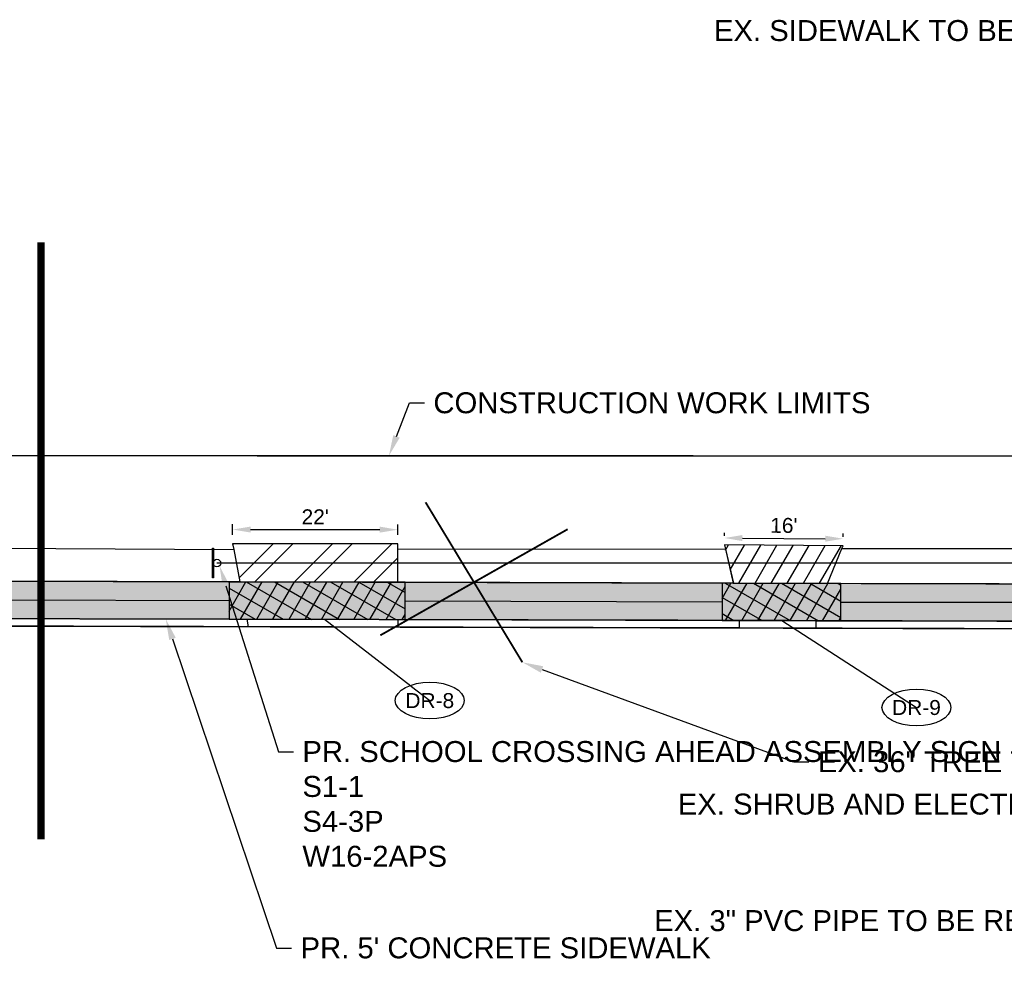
# Model space of a CAD drawing. Extents: x 193332 to 389459, y 288698 to 577709.
# Tile 4 of 10: x 194364 to 194496, y 288720 to 288846. Entities that reach past the tile are written whole.
import ezdxf
from ezdxf import colors
from ezdxf.entities.mleader import LeaderData, LeaderLine
from ezdxf.enums import TextEntityAlignment as Align
from ezdxf.math import Vec2, Vec3

# ---------------------------------------------------------------- set-up
doc = ezdxf.new("R2010")
doc.units = 0
doc.header["$MEASUREMENT"] = 0
doc.header["$PDSIZE"] = 5
doc.linetypes.add('c_p-bn-work-lim', pattern=[0.2, 0.1, -0.1])
for name, color, linetype, plot in [('0_Working', 4, 'Continuous', False), ('0_Working 4 Inch Length', 3, 'Continuous', False), ('0_Working Curb Ramp', 4, 'Continuous', False), ('0_Working Seeding', 3, 'Continuous', False)]:
    doc.layers.add(name, color=color, linetype=linetype, plot=plot)
for name, color, linetype in [('AN-Text-Notes', 6, 'Continuous'), ('AN-Text-Notes-Balloon', 7, 'Continuous'), ('C_P-BN-Work-Lim', 2, 'c_p-bn-work-lim'), ('C_P-FE-Gen', 103, 'Continuous'), ('C_P-PV-Drive-Asph-Hatch', 228, 'Continuous'), ('C_P-PV-Drive-Conc', 254, 'Continuous'), ('C_P-PV-Drive-Conc-Hatch', 8, 'Continuous'), ('C_P-PV-Walk-Conc', 254, 'Continuous'), ('C_P-PV-Walk-Hatch', 250, 'Continuous'), ('C_P-PV-Walk-Hatch-6IN', 250, 'Continuous'), ('C_P-PV-Walk-Text', 7, 'Continuous'), ('G_X-AN-Text-Dim', 251, 'Continuous')]:
    doc.layers.add(name, color=color, linetype=linetype)
doc.styles.add('CT_P-Dim', font='arial.ttf')
doc.styles.add('CT_P-Symb', font='arial.ttf')
doc.styles.add('CT_P-Text', font='arial.ttf')
doc.styles.get("Standard").update_dxf_attribs({"font": 'simplex.shx'})
doc.dimstyles.new('CT_P-Dim-Eng_A', dxfattribs={"dimtxt": 0.1, "dimasz": 0.12, "dimexe": 0.035, "dimexo": 0.06, "dimgap": 0.035, "dimtad": 1, "dimdsep": 46, "dimtxsty": 'CT_P-Dim', "dimcen": 0, "dimclrd": 256, "dimclre": 256, "dimclrt": 256, "dimaunit": 1, "dimadec": 6, "dimazin": 0, "dimtfac": 0.75, "dimtix": 1, "dimtmove": 1, "dimatfit": 0, "dimfxl": 1, "dimtolj": 1, "dimtzin": 0, "dimlwd": -1, "dimlwe": -1, "dimarcsym": 0})
pattern_1 = [(60, (-0.0392, -2.0003), (-1.623797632, 0.9375), []), (150, (-0.0392, -2.0003), (-0.9375, -1.623797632), [])]

# ---------------------------------------------------------------- blocks, each defined once
blk = doc.blocks.new('*D317')
at = {"layer": 'Defpoints', "color": 0, "transparency": 16777216}
for p in [(194414.94, 288777.69), (194392.86, 288775.81, 1111.41), (194414.94, 288775.8, 1111.41)]:
    blk.add_point(p, dxfattribs=at)
at = {"layer": 'G_X-AN-Text-Dim', "transparency": 16777216}
for p, q in [((194392.86, 288777.01), (194392.86, 288778.41)), ((194414.94, 288777), (194414.94, 288778.39)), ((194395.26, 288777.71), (194412.54, 288777.7))]:
    blk.add_line(p, q, dxfattribs=at)
for points in [[(194395.26, 288778.11), (194395.26, 288777.31), (194392.86, 288777.71)], [(194412.54, 288778.1), (194412.54, 288777.3), (194414.94, 288777.69)]]:
    blk.add_solid(points, dxfattribs=at)
at = {"layer": 'G_X-AN-Text-Dim', "transparency": 16777216, "insert": (194403.9, 288779.41), "char_height": 2, "attachment_point": 5, "rotation": 359.9604, "style": 'CT_P-Dim'}
blk.add_mtext("\\A1;22'", dxfattribs=at)
blk = doc.blocks.new('*D318')
at = {"layer": 'Defpoints', "color": 0, "transparency": 16777216}
for p in [(194458.61, 288775.66, 1110.87), (194474.49, 288775.55, 1110.87), (194474.5, 288776.48)]:
    blk.add_point(p, dxfattribs=at)
at = {"layer": 'G_X-AN-Text-Dim', "transparency": 16777216}
for p, q in [((194458.62, 288776.86), (194458.62, 288777.28)), ((194474.5, 288776.75), (194474.5, 288777.18)), ((194461.02, 288776.57), (194472.1, 288776.49))]:
    blk.add_line(p, q, dxfattribs=at)
for points in [[(194461.02, 288776.97), (194461.01, 288776.17), (194458.62, 288776.58)], [(194472.1, 288776.89), (194472.1, 288776.09), (194474.5, 288776.48)]]:
    blk.add_solid(points, dxfattribs=at)
at = {"layer": 'G_X-AN-Text-Dim', "transparency": 16777216, "insert": (194466.57, 288778.25), "char_height": 2, "attachment_point": 5, "rotation": 359.6281, "style": 'CT_P-Dim'}
blk.add_mtext("\\A1;16'", dxfattribs=at)
blk = doc.blocks.new('C_P-AN-ML-Oval-L')
at = {"transparency": 16777216}
blk.add_wipeout([(0.1836, 0.0607), (0.1956, 0.0504), (0.2064, 0.0382), (0.2146, 0.0246), (0.219, 0.0124), (0.2206, -0.0009), (0.2188, -0.0153), (0.2135, -0.0288), (0.2054, -0.0414), (0.1955, -0.0524), (0.1837, -0.0626), (0.1708, -0.0716), (0.1395, -0.0876), (0.108, -0.0987), (0.075, -0.1065), (0.0382, -0.1116), (0.0006, -0.1133), (-0.0364, -0.1116), (-0.073, -0.1067), (-0.1051, -0.0992), (-0.1361, -0.0885), (-0.1509, -0.0819), (-0.1651, -0.0742), (-0.1784, -0.0656), (-0.1905, -0.0559), (-0.2025, -0.0435), (-0.212, -0.0292), (-0.2174, -0.0156), (-0.2194, -0.001), (-0.2174, 0.0135), (-0.2124, 0.0266), (-0.2055, 0.0377), (-0.1966, 0.0482), (-0.1842, 0.0593), (-0.1707, 0.0689), (-0.1553, 0.0777), (-0.1393, 0.0853), (-0.1059, 0.097), (-0.0697, 0.1053), (-0.0349, 0.1098), (0.0006, 0.1113), (0.0369, 0.1098), (0.0726, 0.105), (0.1075, 0.0969), (0.1399, 0.0855), (0.1704, 0.0698)], dxfattribs=at)
blk.add_ellipse((0.0006, -0.001), major_axis=(-0.2306, 0), ratio=0.532621, dxfattribs=at)
at = {"transparency": 16777216, "style": 'CT_P-Symb'}
blk.add_attdef('XX-X', text='', height=0.1, dxfattribs=at).set_placement((0.0006, -0.001), align=Align.MIDDLE)
blk = doc.blocks.new('_None')
blk = doc.blocks.new('_Dot')
at = {"color": 0, "linetype": 'ByBlock', "lineweight": -2}
blk.add_line((-0.5, 0), (-1, 0), dxfattribs=at)
at = {"color": 0, "linetype": 'ByBlock', "const_width": 0.5}
blk.add_lwpolyline([(-0.25, 0, 1), (0.25, 0, 1)], format="xyb", close=True, dxfattribs=at)

msp = doc.modelspace()

# ---------------------------------------------------------------- hatches: boundary and pattern name
at = {"layer": 'C_P-FE-Gen'}
h = msp.add_hatch(color=256, dxfattribs=at)
h.dxf.hatch_style = 1
h.paths.add_polyline_path([(194390.313, 288771.249), (194390.163, 288771.249), (194390.16, 288775.209), (194390.31, 288775.209)])
h = msp.add_hatch(color=256, dxfattribs=at)
h.dxf.hatch_style = 1
edge = h.paths.add_edge_path()
edge.add_ellipse((194390.75, 288773.23), major_axis=(-0.363, 0.363), ratio=1, start_angle=-44.9492, end_angle=315.0508)
at = {"layer": 'C_P-PV-Drive-Asph-Hatch', "transparency": 33554559}
h = msp.add_hatch(dxfattribs=at)
h.set_pattern_fill('ANSI32', color=250, scale=0.75)
h.set_pattern_definition([(45, (0, 0), (-3.97747564, 3.97747564), []), (45, (2.6517, 0), (-3.97747564, 3.97747564), [])])
h.paths.add_polyline_path([(194392.861, 288775.812), (194393.002, 288775.055), (194393.81, 288770.723), (194414.971, 288770.668), (194414.943, 288775.131), (194414.938, 288775.797)])
at = {"layer": 'C_P-PV-Drive-Conc-Hatch'}
h = msp.add_hatch(dxfattribs=at)
h.set_pattern_fill('ANSI31', color=256, scale=0.75, angle=15)
h.set_pattern_definition([(60, (0, 0), (-1.623797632, 0.9375), [])])
h.paths.add_polyline_path([(194458.61, 288775.656), (194458.746, 288775.079), (194459.813, 288770.552), (194472.395, 288770.518), (194474.33, 288775.163), (194474.492, 288775.553)])
at = {"layer": 'C_P-PV-Walk-Hatch', "transparency": 33554495}
h = msp.add_hatch(color=256, dxfattribs=at)
h.dxf.hatch_style = 1
edge = h.paths.add_edge_path()
edge.add_line((193897.703, 288771.583), (193900.065, 288771.171))
edge.add_line((193900.065, 288771.171), (193904.06, 288770.589))
edge.add_line((193904.06, 288770.589), (193926.39, 288770.753))
edge.add_line((193926.39, 288770.753), (193975.161, 288771.114))
edge.add_line((193975.161, 288771.114), (194035.253, 288771.56))
edge.add_line((194035.253, 288771.56), (194084.041, 288771.507))
edge.add_line((194084.041, 288771.507), (194094.04, 288770.497))
edge.add_line((194094.04, 288770.497), (194116.712, 288770.437))
edge.add_line((194116.712, 288770.437), (194126.712, 288771.41))
edge.add_line((194126.712, 288771.41), (194155.332, 288771.332))
edge.add_line((194155.332, 288771.332), (194212.345, 288771.188))
edge.add_line((194212.345, 288771.188), (194272.37, 288771.034))
edge.add_line((194272.37, 288771.034), (194332.386, 288770.88))
edge.add_line((194332.386, 288770.88), (194392.401, 288770.726))
edge.add_line((194392.401, 288770.726), (194452.426, 288770.572))
edge.add_line((194452.426, 288770.572), (194512.442, 288770.408))
edge.add_line((194512.442, 288770.408), (194572.466, 288770.254))
edge.add_line((194572.466, 288770.254), (194610.296, 288770.156))
edge.add_line((194610.296, 288770.156), (194609.294, 288774.902))
edge.add_line((194609.294, 288774.902), (194609.294, 288775.565))
edge.add_line((194609.294, 288775.565), (194616.294, 288775.568))
edge.add_line((194616.294, 288775.568), (194616.294, 288774.883))
edge.add_line((194616.294, 288774.883), (194615.299, 288765.143))
edge.add_line((194615.299, 288765.143), (194572.453, 288765.254))
edge.add_line((194572.453, 288765.254), (194512.429, 288765.408))
edge.add_line((194512.429, 288765.408), (194452.413, 288765.572))
edge.add_line((194452.413, 288765.572), (194392.388, 288765.726))
edge.add_line((194392.388, 288765.726), (194332.373, 288765.88))
edge.add_line((194332.373, 288765.88), (194272.357, 288766.034))
edge.add_line((194272.357, 288766.034), (194212.332, 288766.188))
edge.add_line((194212.332, 288766.188), (194155.318, 288766.332))
edge.add_line((194155.318, 288766.332), (194095.301, 288766.496))
edge.add_line((194095.301, 288766.496), (194035.269, 288766.56))
edge.add_line((194035.269, 288766.56), (193975.198, 288766.114))
edge.add_line((193975.198, 288766.114), (193926.427, 288765.753))
edge.add_line((193926.427, 288765.753), (193904.097, 288765.589))
edge.add_line((193904.097, 288765.589), (193891.221, 288764.543))
edge.add_line((193891.221, 288764.543), (193890.439, 288764.538))
edge.add_arc((193905.001, 288756.06), 16.85, 139.50933, 149.79414, ccw=False)
edge.add_arc((193905.443, 288755.798), 17.357, 125.10531, 139.79823, ccw=False)
edge.add_line((193895.462, 288769.998), (193896.434, 288770.685))
edge.add_line((193896.434, 288770.685), (193897.703, 288771.583))
at = {"layer": 'C_P-PV-Walk-Hatch-6IN'}
h = msp.add_hatch(dxfattribs=at)
h.set_pattern_fill('ANSI37', color=256, scale=0.75, angle=15)
h.set_pattern_definition(pattern_1)
h.paths.add_polyline_path([(194392.398, 288770.726), (194392.388, 288765.726), (194415.951, 288765.666), (194415.919, 288770.666)])
h = msp.add_hatch(dxfattribs=at)
h.set_pattern_fill('ANSI37', color=256, scale=0.75, angle=15)
h.set_pattern_definition(pattern_1)
h.paths.add_polyline_path([(194458.311, 288770.556), (194458.298, 288765.556), (194474.188, 288765.513), (194474.188, 288770.513)])

# ---------------------------------------------------------------- linework, layer by layer
at = {"layer": '0_Working', "const_width": 1, "flags": 128}
msp.add_lwpolyline([(194367.234, 288736.307), (194367.234, 288816.11)], dxfattribs=at)
at = {"layer": '0_Working 4 Inch Length', "elevation": 1116.647, "flags": 128}
for points in [[(194362.035, 288768.304), (194392.393, 288768.226)], [(194415.935, 288768.166), (194458.305, 288768.056)], [(194474.188, 288768.013), (194516.696, 288768.013)]]:
    msp.add_lwpolyline(points, dxfattribs=at)
at = {"layer": '0_Working Curb Ramp', "flags": 128}
msp.add_lwpolyline([(194590.75, 288773.23), (194390.75, 288773.23)], dxfattribs=at)
at = {"layer": '0_Working Curb Ramp', "elevation": 1116.647}
msp.add_lwpolyline([(194392.398, 288770.726), (194392.388, 288765.726), (194415.951, 288765.666), (194415.919, 288770.666)], close=True, dxfattribs=at)
msp.add_lwpolyline([(194392.398, 288770.726), (194392.388, 288765.726), (194415.951, 288765.666), (194415.919, 288770.666)], close=True, dxfattribs=at)
at = {"layer": '0_Working Seeding', "flags": 128}
for points, elevation in [([(194360.957, 288770.803), (194361.217, 288775.223), (194393.002, 288775.055), (194393.811, 288770.717)], 1116.647), ([(194414.971, 288770.668), (194414.943, 288775.131), (194458.746, 288775.079), (194459.814, 288770.546)], 1111.412), ([(194472.395, 288770.518), (194474.33, 288775.163), (194516.819, 288775.169), (194518.34, 288770.393)], 1110.873), ([(194610.296, 288770.156), (194610.283, 288765.156), (194367.187, 288765.791), (194367.187, 288770.791)], 1116.647), ([(194458.311, 288770.556), (194458.298, 288765.556), (194474.188, 288765.513), (194474.188, 288770.513)], 1116.647), ([(194458.311, 288770.556), (194458.298, 288765.556), (194474.188, 288765.513), (194474.188, 288770.513)], 1116.647), ([(194360.604, 288764.808), (194360.662, 288765.808), (194394.744, 288765.719), (194394.931, 288764.72)], 1111.837), ([(194519.176, 288765.394), (194519.176, 288764.391), (194470.895, 288764.522), (194470.895, 288765.52)], 1116.647)]:
    msp.add_lwpolyline(points, close=True, dxfattribs=dict(at, elevation=elevation))
at = {"layer": '0_Working Seeding', "elevation": 1116.647, "flags": 128}
msp.add_lwpolyline([(193909.099, 288765.626), (193909.06, 288770.625), (194084.041, 288771.507), (194094.041, 288770.498), (194116.712, 288770.439), (194126.712, 288771.41), (194610.296, 288770.156), (194610.296, 288765.156)], dxfattribs=at)
at = {"layer": '0_Working Seeding', "flags": 128}
msp.add_lwpolyline([(194415.009, 288764.669), (194415.002, 288765.666), (194460.608, 288765.547), (194460.606, 288764.55)], close=True, dxfattribs=at)
at = {"layer": 'AN-Text-Notes', "const_width": 0.25, "flags": 128}
for points in [[(194418.661, 288781.351), (194431.603, 288759.965)], [(194412.607, 288763.566), (194437.657, 288777.75)]]:
    msp.add_lwpolyline(points, dxfattribs=at)
at = {"layer": 'C_P-BN-Work-Lim', "color": 7, "const_width": 0.2, "flags": 128}
msp.add_lwpolyline([(194622.189, 288787.33), (194631.171, 288787.251), (194677.804, 288787.356), (194720.698, 288787.087), (194765.017, 288787.172), (194811.787, 288787.364), (194858.319, 288787.382), (194906.011, 288787.193), (194950.224, 288787.231), (194998.847, 288787.165), (195044.751, 288787.168), (195084.672, 288787.148), (195129.709, 288787.037), (195174.975, 288786.876), (195219.015, 288786.975), (195258.534, 288786.796), (195304.582, 288787.178), (195354.047, 288786.598), (195400.591, 288787.231), (195451.245, 288786.678), (195496.301, 288786.517), (195540.89, 288786.337), (195590.267, 288786.241), (195635.676, 288786.538), (195683.127, 288786.255), (195692.253, 288786.339), (195692.019, 288811.652), (195672.656, 288811.41), (195597.627, 288811.605), (195537.612, 288811.758), (195472.585, 288811.933), (195412.57, 288812.087), (195342.543, 288812.262), (195277.516, 288812.436), (195217.501, 288812.59), (195152.484, 288812.754), (195082.457, 288812.939), (195017.43, 288813.104), (194957.415, 288813.268), (194892.389, 288813.432), (194829.373, 288813.596), (194759.345, 288813.781), (194694.329, 288813.945), (194643.772, 288814.08), (194603.062, 288814.184), (194603.039, 288787.499), (194213.805, 288787.644), (193817.153, 288787.833), (193817.327, 288764.04), (193975.26, 288765.115), (194035.317, 288765.56), (194095.334, 288765.496), (194155.349, 288765.332), (194212.364, 288765.189), (194272.389, 288765.035), (194332.404, 288764.881), (194392.419, 288764.727), (194452.445, 288764.573), (194512.46, 288764.409), (194572.485, 288764.254), (194622.128, 288764.125)], close=True, dxfattribs=at)
at = {"layer": 'C_P-FE-Gen'}
for p, q in [((194390.163, 288771.249), (194390.16, 288775.209)), ((194390.16, 288775.209), (194390.31, 288775.209)), ((194390.31, 288775.209), (194390.313, 288771.249)), ((194390.313, 288771.249), (194390.163, 288771.249))]:
    msp.add_line(p, q, dxfattribs=at)
msp.add_ellipse((194390.75, 288773.23), major_axis=(-0.363, 0.363), ratio=1, start_param=-0.7845116, end_param=5.4986737, dxfattribs=at)
at = {"layer": 'C_P-PV-Drive-Asph-Hatch', "color": 250, "transparency": 33554559, "elevation": 1111.412, "flags": 128}
msp.add_lwpolyline([(194392.861, 288775.812), (194393.002, 288775.055), (194393.81, 288770.723), (194414.971, 288770.668), (194414.943, 288775.131), (194414.938, 288775.797)], close=True, dxfattribs=at)
at = {"layer": 'C_P-PV-Drive-Conc', "elevation": 1110.873, "flags": 128}
msp.add_lwpolyline([(194458.61, 288775.656), (194458.746, 288775.079), (194459.813, 288770.552), (194472.395, 288770.518), (194474.33, 288775.163), (194474.492, 288775.553)], close=True, dxfattribs=at)
at = {"layer": 'C_P-PV-Walk-Conc', "elevation": 1116.647, "flags": 128}
msp.add_lwpolyline([(194332.386, 288770.88), (194392.401, 288770.726), (194452.426, 288770.572), (194512.442, 288770.408), (194572.466, 288770.254), (194610.296, 288770.156), (194609.294, 288774.902), (194609.294, 288775.565), (194616.294, 288775.568), (194616.294, 288774.883), (194615.299, 288765.143), (194615.299, 288765.143), (194615.299, 288765.143), (194572.453, 288765.254), (194512.429, 288765.408), (194452.413, 288765.572), (194392.388, 288765.726), (194332.373, 288765.88)], dxfattribs=at)
at = {"layer": 'C_P-PV-Walk-Hatch-6IN', "flags": 128}
for points, elevation in [([(194392.398, 288770.726), (194392.388, 288765.726), (194415.951, 288765.666), (194415.919, 288770.666)], 1116.647), ([(194458.311, 288770.556), (194458.298, 288765.556), (194474.188, 288765.513), (194474.188, 288770.513)], 2227.52)]:
    msp.add_lwpolyline(points, close=True, dxfattribs=dict(at, elevation=elevation))
at = {"layer": 'Defpoints', "color": 2, "flags": 128}
msp.add_lwpolyline([(194332.407, 288765.881), (194392.422, 288765.727), (194452.447, 288765.573), (194512.462, 288765.409), (194572.487, 288765.254), (194647.506, 288765.059), (194717.534, 288764.885), (194782.551, 288764.71), (194847.567, 288764.546), (194907.592, 288764.392), (194977.61, 288764.207), (195033.144, 288764.063), (195133.186, 288763.806), (195179.741, 288763.683), (195244.767, 288763.518), (195299.781, 288763.374), (195359.807, 288763.22)], dxfattribs=at)
at = {"layer": 'Defpoints', "flags": 128}
msp.add_lwpolyline([(194332.404, 288764.881), (194392.419, 288764.727), (194452.445, 288764.573), (194512.46, 288764.409), (194572.485, 288764.254), (194647.504, 288764.059), (194717.531, 288763.885), (194782.548, 288763.71), (194847.564, 288763.546), (194907.59, 288763.392), (194977.607, 288763.207), (195033.141, 288763.063), (195133.183, 288762.806), (195179.738, 288762.683), (195244.765, 288762.518), (195299.779, 288762.374), (195359.804, 288762.22)], dxfattribs=at)

# ---------------------------------------------------------------- dimensions: what is measured, and where the dimension line sits
at = {"layer": 'G_X-AN-Text-Dim'}
for p1, p2, distance, text, picture, middle in [((194392.861, 288775.812, 1111.412), (194414.938, 288775.797, 1111.412), 1.898, "22'", '*D317', (194403.902, 288779.407)), ((194458.61, 288775.656, 1110.873), (194474.492, 288775.553, 1110.873), 0.925, "16'", '*D318', (194466.568, 288778.251))]:
    dim = msp.add_aligned_dim(p1=p1, p2=p2, distance=distance, text=text, dimstyle='CT_P-Dim-Eng_A', override={"dimpost": "'"}, dxfattribs=at)
    dim.commit()
    dim.dimension.update_dxf_attribs({"geometry": picture, "text_midpoint": middle})

# ---------------------------------------------------------------- leaders
at = {"layer": 'AN-Text-Notes-Balloon'}
ml = msp.add_multileader_block('Standard', dxfattribs=at)
ml.set_content('C_P-AN-ML-Oval-L', color=256, scale=20)
ml.set_attribute('XX-X', 'DR-8', width=0)
ml.set_leader_properties(color=256, linetype='ByLayer', lineweight=-1)
ml.set_arrow_properties(name='NONE')
ml.build(insert=Vec2(0, 0))
ml.multileader.update_dxf_attribs({"has_dogleg": 0, "text_right_attachment_type": 3, "dogleg_length": 0.06, "arrow_head_size": 2.4, "scale": 20, "block_connection_type": 1})
ctx = ml.context
ctx.base_point, ctx.scale, ctx.char_height, ctx.arrow_head_size, ctx.landing_gap_size, ctx.plane_origin = Vec3(194419.211, 288754.863), 20, 1.6, 2.4, 0.5, Vec3(194409.719, 288759.588)
ctx.right_attachment, ctx.attachment_type = 3, 1
notes = []
notes.append((ctx, [(0, (1, 1, 0), (194418.011, 288754.863), (1, 0), 1.2, [(0, [(194405.141, 288765.724)], 0, [])])]))
ctx.block.insert = Vec3(194419.211, 288754.863)
ml = msp.add_multileader_block('Standard', dxfattribs=at)
ml.set_content('C_P-AN-ML-Oval-L', color=256, scale=20)
ml.set_attribute('XX-X', 'DR-9', width=0)
ml.set_leader_properties(color=256, linetype='ByLayer', lineweight=-1)
ml.set_arrow_properties(name='NONE')
ml.build(insert=Vec2(0, 0))
ml.multileader.update_dxf_attribs({"has_dogleg": 0, "text_right_attachment_type": 3, "dogleg_length": 0.06, "arrow_head_size": 2.4, "scale": 20, "block_connection_type": 1})
ctx = ml.context
ctx.base_point, ctx.scale, ctx.char_height, ctx.arrow_head_size, ctx.landing_gap_size, ctx.plane_origin = Vec3(194484.292, 288753.937), 20, 1.6, 2.4, 0.5, Vec3(194470.873, 288758.055)
ctx.right_attachment, ctx.attachment_type = 3, 1
notes.append((ctx, [(0, (1, 1, 0), (194483.092, 288753.937), (1, 0), 1.2, [(0, [(194466.294, 288765.565)], 0, [])])]))
ctx.block.insert = Vec3(194484.292, 288753.937)
at = {"layer": 'C_P-PV-Walk-Text'}
ml = msp.add_multileader_mtext('Standard', dxfattribs=at)
ml.set_content('EX. SIDEWALK TO BE REMOVED AND REPLACED.', color=256, style='CT_P-Text')
ml.set_leader_properties(color=256)
ml.build(insert=Vec2(0, 0))
ml.multileader.update_dxf_attribs({"dogleg_length": 0.1, "arrow_head_size": 2.8, "scale": 20})
ctx = ml.context
ctx.base_point, ctx.scale, ctx.char_height, ctx.arrow_head_size, ctx.landing_gap_size, ctx.plane_origin = Vec3(194509.998, 288844.404), 20, 2.8, 2.8, 1.2, Vec3(194741.816, 288850.734)
ctx.text_align_type = 2
notes.append((ctx, [(1, (1, 1, 0), (194554.309, 288844.404), (-1, 0), 2, [(1, [(194614.728, 288814.154), (194614.853, 288800.425)], 0, [])])]))
ctx.mtext.insert, ctx.mtext.width, ctx.mtext.defined_height, ctx.mtext.alignment, ctx.mtext.flow_direction = Vec3(194551.109, 288845.828), 43.65302, 0.549, 3, 5
ml = msp.add_multileader_mtext('Standard', dxfattribs=at)
ml.set_content("10' SIDEWALK TRANSITION FROM 5' TO 4' BETWEEN STA 2+66.90' AND 3+09.50'", color=256, style='CT_P-Text')
ml.set_leader_properties(color=256)
ml.build(insert=Vec2(0, 0))
ml.multileader.update_dxf_attribs({"text_right_attachment_type": 3, "dogleg_length": 0.1, "arrow_head_size": 2.8, "scale": 20})
ctx = ml.context
ctx.base_point, ctx.scale, ctx.char_height, ctx.arrow_head_size, ctx.landing_gap_size, ctx.plane_origin = Vec3(194118.907, 288795.62), 20, 2.8, 2.8, 1.2, Vec3(194197.657, 288806.169)
ctx.right_attachment = 3
notes.append((ctx, [(0, (1, 1, 0), (194116.907, 288795.62), (1, 0), 2, [(1, [(194084.041, 288771.507), (194126.712, 288771.41)], 0, [])])]))
ctx.mtext.insert, ctx.mtext.width, ctx.mtext.defined_height, ctx.mtext.flow_direction = Vec3(194120.107, 288797.045), 78.15679, 1.017, 5
ml = msp.add_multileader_mtext('Standard', dxfattribs=at)
ml.set_content('CONSTRUCTION WORK LIMITS', color=256, style='CT_P-Text')
ml.set_leader_properties(color=256)
ml.build(insert=Vec2(0, 0))
ml.multileader.update_dxf_attribs({"text_right_attachment_type": 3, "dogleg_length": 0.1, "arrow_head_size": 2.8, "scale": 20})
ctx = ml.context
ctx.base_point, ctx.scale, ctx.char_height, ctx.arrow_head_size, ctx.landing_gap_size, ctx.plane_origin = Vec3(194418.509, 288794.636), 20, 2.8, 2.8, 1.2, Vec3(194473.934, 288811.722)
ctx.right_attachment = 3
notes.append((ctx, [(0, (1, 1, 0), (194416.509, 288794.636), (1, 0), 2, [(0, [(194413.752, 288787.555)], 0, [])])]))
ctx.mtext.insert, ctx.mtext.defined_height, ctx.mtext.flow_direction = Vec3(194419.709, 288796.06), 1.017, 5
ml = msp.add_multileader_mtext('Standard', dxfattribs=at)
ml.set_content('PR. SCHOOL CROSSING AHEAD ASSEMBLY SIGN\\PS1-1\\PS4-3P\\PW16-2APS', color=256, style='CT_P-Text')
ml.set_leader_properties(color=256)
ml.build(insert=Vec2(0, 0))
ml.multileader.update_dxf_attribs({"dogleg_length": 0.1, "arrow_head_size": 2.8, "scale": 20})
ctx = ml.context
ctx.base_point, ctx.scale, ctx.char_height, ctx.arrow_head_size, ctx.landing_gap_size, ctx.plane_origin = Vec3(194400.989, 288748.005), 20, 2.8, 2.8, 1.2, Vec3(194441.224, 288785.957)
notes.append((ctx, [(0, (1, 1, 0), (194398.989, 288748.005), (1, 0), 2, [(0, [(194391.113, 288772.866)], 0, [])])]))
ctx.mtext.insert, ctx.mtext.width, ctx.mtext.defined_height, ctx.mtext.flow_direction = Vec3(194402.189, 288749.429), 45.86129, 1.017, 5
ml = msp.add_multileader_mtext('Standard', dxfattribs=at)
ml.set_content('EX. SHRUB AND ELECTRIC BOX TO BE RELOCATED', color=256, style='CT_P-Text')
ml.set_leader_properties(color=256)
ml.set_arrow_properties(name='DOT')
ml.build(insert=Vec2(0, 0))
ml.multileader.update_dxf_attribs({"dogleg_length": 0.1, "arrow_head_size": 2.8, "scale": 20})
ctx = ml.context
ctx.base_point, ctx.scale, ctx.char_height, ctx.arrow_head_size, ctx.landing_gap_size, ctx.plane_origin = Vec3(194514.473, 288740.976), 20, 2.8, 2.8, 1.2, Vec3(194564.125, 288758.111)
ctx.text_align_type = 2
notes.append((ctx, [(1, (1, 1, 0), (194553.598, 288740.976), (-1, 0), 2, [(0, [(194577.651, 288767.755)], 0, [])])]))
ctx.mtext.insert, ctx.mtext.width, ctx.mtext.defined_height, ctx.mtext.alignment, ctx.mtext.flow_direction = Vec3(194550.398, 288742.4), 35.06238, 1.017, 3, 5
ml = msp.add_multileader_mtext('Standard', dxfattribs=at)
ml.set_content('EX. 3" PVC PIPE TO BE RELOCATED UNDER SIDEWALK', color=256, style='CT_P-Text')
ml.set_leader_properties(color=256)
ml.build(insert=Vec2(0, 0))
ml.multileader.update_dxf_attribs({"dogleg_length": 0.1, "arrow_head_size": 2.8, "scale": 20})
ctx = ml.context
ctx.base_point, ctx.scale, ctx.char_height, ctx.arrow_head_size, ctx.landing_gap_size, ctx.plane_origin = Vec3(194516.093, 288725.397), 20, 2.8, 2.8, 1.2, Vec3(194566.101, 288748.481)
ctx.text_align_type = 2
notes.append((ctx, [(1, (1, 1, 0), (194556.612, 288725.397), (-1, 0), 2, [(0, [(194581.298, 288765.231)], 0, [])])]))
ctx.mtext.insert, ctx.mtext.width, ctx.mtext.defined_height, ctx.mtext.alignment, ctx.mtext.flow_direction = Vec3(194553.412, 288726.821), 38.8823, 1.017, 3, 5
ml = msp.add_multileader_mtext('Standard', dxfattribs=at)
ml.set_content("PR. 5' CONCRETE SIDEWALK", color=256, style='CT_P-Text')
ml.set_leader_properties(color=256)
ml.build(insert=Vec2(0, 0))
ml.multileader.update_dxf_attribs({"text_right_attachment_type": 3, "dogleg_length": 0.1, "arrow_head_size": 2.8, "scale": 20})
ctx = ml.context
ctx.base_point, ctx.scale, ctx.char_height, ctx.arrow_head_size, ctx.landing_gap_size, ctx.plane_origin = Vec3(194400.742, 288721.757), 20, 2.8, 2.8, 1.2, Vec3(194483.78, 288760.424)
ctx.right_attachment = 3
notes.append((ctx, [(0, (1, 1, 0), (194398.742, 288721.757), (1, 0), 2, [(0, [(194383.919, 288765.748)], 0, [])])]))
ctx.mtext.insert, ctx.mtext.width, ctx.mtext.defined_height, ctx.mtext.flow_direction = Vec3(194401.942, 288723.18), 39.41656, 12.332, 5
ml = msp.add_multileader_mtext('Standard', dxfattribs=at)
ml.set_content('EX. 36" TREE TO BE REMOVED', color=256, style='CT_P-Text')
ml.set_leader_properties(color=256)
ml.build(insert=Vec2(0, 0))
ml.multileader.update_dxf_attribs({"text_right_attachment_type": 3, "dogleg_length": 0.1, "arrow_head_size": 2.8, "scale": 20})
ctx = ml.context
ctx.base_point, ctx.scale, ctx.char_height, ctx.arrow_head_size, ctx.landing_gap_size, ctx.plane_origin = Vec3(194469.909, 288746.647), 20, 2.8, 2.8, 1.2, Vec3(194472.7, 288777.554)
ctx.right_attachment = 3
notes.append((ctx, [(0, (1, 1, 0), (194467.909, 288746.647), (1, 0), 2, [(0, [(194431.603, 288759.965)], 0, [])])]))
ctx.mtext.insert, ctx.mtext.width, ctx.mtext.defined_height, ctx.mtext.flow_direction = Vec3(194471.109, 288748.071), 37.2913, 1.017, 5
for ctx, leaders in notes:
    for number, flags, end, landing, length, lines in leaders:
        leader = LeaderData()
        leader.index, (leader.has_last_leader_line, leader.has_dogleg_vector, leader.attachment_direction) = number, flags
        leader.last_leader_point, leader.dogleg_vector, leader.dogleg_length = Vec3(end), Vec3(landing), length
        for number, points, colour, breaks in lines:
            line = LeaderLine()
            line.index, line.vertices, line.color, line.breaks = number, Vec3.list(points), colors.encode_raw_color(colour), breaks
            leader.lines.append(line)
        ctx.leaders.append(leader)

doc.saveas('drawing.dxf')
